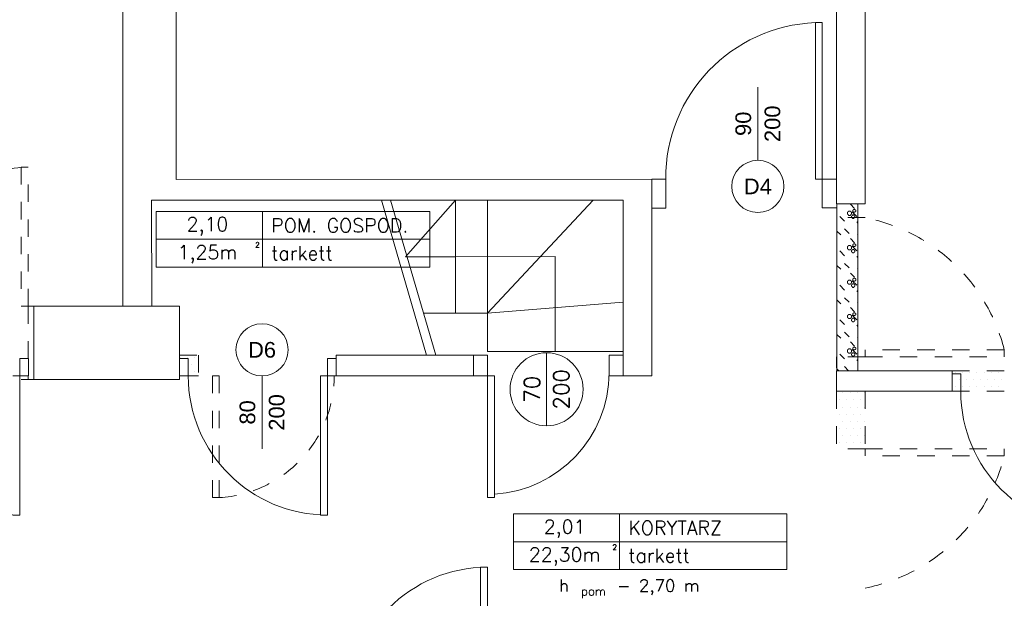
# Model space of a CAD drawing. Header units: millimetres. Extents: x -2274 to 12297, y -16157 to 26321.
# Tile 22 of 256: x -965 to -399, y -9703 to -9370. Entities that reach past the tile are written whole.
import ezdxf
from ezdxf.enums import TextEntityAlignment as Align

# ---------------------------------------------------------------- set-up
doc = ezdxf.new("R2010")
doc.units = ezdxf.units.MM
doc.linetypes.add('4002', pattern=[2, 1, -1])
doc.linetypes.add('DASHED', pattern=[19.05, 12.7, -6.35])
for name, color, linetype in [('- niebieska cienka - izolacja', 120, 'Continuous'), ('-LI-WIDOK', 2, 'Continuous'), ('-MEBLE', 1, 'Continuous'), ('-TABELKA', 2, 'Continuous'), ('_drzwi łuk', 1, 'Continuous'), ('_PROJEKTOWANE', 5, 'Continuous'), ('drzwi łuk', 1, 'Continuous'), ('PROJEKTOWANE', 5, 'Continuous')]:
    doc.layers.add(name, color=color, linetype=linetype)
for name, color, linetype, lineweight in [('-ŚCIANY DZIAŁOWE', 3, 'Continuous', 35), ('-ŚCIANY NOŚNE', 4, 'Continuous', 53), ('CIENKA - KRESKOWANIA', 254, 'Continuous', 0)]:
    doc.layers.add(name, color=color, linetype=linetype, lineweight=lineweight)
doc.layers.add('DO USU', color=7, linetype='Continuous', true_color=0x969696)
doc.styles.add('ARIAL', font='arial.ttf', dxfattribs={"height": 0.5})
doc.styles.add('ROMANS', font='romans', dxfattribs={"width": 0.9, "height": 9})
doc.styles.add('SIMPLEX', font='simplex')

msp = doc.modelspace()

# ---------------------------------------------------------------- linework, layer by layer
at = {"layer": '- niebieska cienka - izolacja', "color": 253, "linetype": 'Continuous', "lineweight": 13}
for p, q in [((-487.41, -9476.29), (-485.01, -9478.69)), ((-487.41, -9476.29), (-485.01, -9478.69)), ((-493.61, -9483.29), (-490.81, -9486.09)), ((-493.61, -9483.29), (-490.81, -9486.09)), ((-489.21, -9481.09), (-489.21, -9480.89)), ((-489.21, -9480.89), (-489.01, -9480.89)), ((-489.21, -9481.29), (-489.21, -9481.09)), ((-489.21, -9481.49), (-489.21, -9481.29)), ((-489.21, -9481.69), (-489.21, -9481.49)), ((-489.21, -9481.89), (-489.21, -9481.69)), ((-489.21, -9482.09), (-489.21, -9481.89)), ((-489.21, -9482.09), (-489.01, -9482.09)), ((-489.01, -9480.89), (-489.01, -9480.69)), ((-489.01, -9480.69), (-488.81, -9480.69)), ((-489.01, -9482.29), (-489.01, -9482.09)), ((-489.01, -9482.29), (-488.81, -9482.29)), ((-488.81, -9480.69), (-488.81, -9480.49)), ((-488.81, -9480.49), (-488.61, -9480.49)), ((-488.81, -9482.49), (-488.81, -9482.29)), ((-488.81, -9482.49), (-488.61, -9482.49)), ((-488.61, -9480.49), (-488.61, -9480.29)), ((-488.61, -9480.29), (-488.41, -9480.29)), ((-488.61, -9482.69), (-488.61, -9482.49)), ((-488.61, -9482.69), (-488.41, -9482.69)), ((-488.41, -9480.29), (-488.21, -9480.29)), ((-488.41, -9482.69), (-488.21, -9482.69)), ((-488.21, -9480.29), (-488.01, -9480.29)), ((-488.21, -9482.69), (-488.01, -9482.69)), ((-488.01, -9480.29), (-487.81, -9480.29)), ((-488.01, -9482.69), (-487.81, -9482.69)), ((-487.81, -9480.29), (-487.61, -9480.29)), ((-487.81, -9482.69), (-487.61, -9482.69)), ((-487.61, -9480.29), (-487.41, -9480.29)), ((-487.61, -9482.69), (-487.41, -9482.69)), ((-487.41, -9480.49), (-487.41, -9480.29)), ((-487.41, -9480.49), (-487.21, -9480.49)), ((-487.41, -9482.49), (-487.21, -9482.49)), ((-487.41, -9482.69), (-487.41, -9482.49)), ((-487.21, -9480.69), (-487.21, -9480.49)), ((-487.21, -9480.69), (-487.01, -9480.69)), ((-487.21, -9482.29), (-487.01, -9482.29)), ((-487.21, -9482.49), (-487.21, -9482.29)), ((-487.01, -9480.89), (-487.01, -9480.69)), ((-487.01, -9480.89), (-486.81, -9480.89)), ((-487.01, -9482.09), (-486.81, -9482.09)), ((-487.01, -9482.29), (-487.01, -9482.09)), ((-486.81, -9481.09), (-486.81, -9480.89)), ((-486.81, -9481.29), (-486.81, -9481.09)), ((-486.81, -9481.49), (-486.81, -9481.29)), ((-486.81, -9481.69), (-486.81, -9481.49)), ((-486.81, -9481.89), (-486.81, -9481.69)), ((-486.81, -9482.09), (-486.81, -9481.89)), ((-486.81, -9483.09), (-486.61, -9483.09)), ((-486.81, -9483.29), (-486.81, -9483.09)), ((-486.81, -9483.49), (-486.81, -9483.29)), ((-486.81, -9483.69), (-486.81, -9483.49)), ((-486.81, -9483.89), (-486.81, -9483.69)), ((-486.61, -9483.09), (-486.61, -9482.89)), ((-486.61, -9482.89), (-486.41, -9482.89)), ((-486.41, -9480.69), (-483.81, -9483.29)), ((-486.41, -9480.69), (-483.81, -9483.29)), ((-486.41, -9482.69), (-486.21, -9482.69)), ((-486.41, -9482.89), (-486.41, -9482.69)), ((-486.21, -9482.49), (-486.01, -9482.49)), ((-486.21, -9482.69), (-486.21, -9482.49)), ((-486.01, -9479.89), (-486.01, -9479.69)), ((-486.01, -9479.69), (-485.81, -9479.69)), ((-486.01, -9480.09), (-486.01, -9479.89)), ((-486.01, -9480.29), (-486.01, -9480.09)), ((-486.01, -9480.49), (-486.01, -9480.29)), ((-486.01, -9480.49), (-485.81, -9480.49)), ((-486.01, -9482.49), (-485.81, -9482.49)), ((-485.81, -9479.49), (-485.61, -9479.49)), ((-485.81, -9479.69), (-485.81, -9479.49)), ((-485.81, -9480.69), (-485.81, -9480.49)), ((-485.81, -9480.69), (-485.61, -9480.69)), ((-485.81, -9482.49), (-485.61, -9482.49)), ((-485.61, -9479.49), (-485.61, -9479.29)), ((-485.61, -9479.29), (-485.41, -9479.29)), ((-485.61, -9480.89), (-485.61, -9480.69)), ((-485.61, -9480.89), (-485.41, -9480.89)), ((-485.61, -9482.49), (-485.41, -9482.49)), ((-485.41, -9479.29), (-485.21, -9479.29)), ((-485.41, -9480.89), (-485.21, -9480.89)), ((-485.41, -9482.69), (-485.41, -9482.49)), ((-485.41, -9482.69), (-485.21, -9482.69)), ((-485.21, -9479.29), (-485.01, -9479.29)), ((-485.21, -9480.89), (-485.01, -9480.89)), ((-485.21, -9482.89), (-485.21, -9482.69)), ((-485.21, -9482.89), (-485.01, -9482.89)), ((-485.01, -9479.29), (-484.81, -9479.29)), ((-485.01, -9480.89), (-484.81, -9480.89)), ((-485.01, -9483.09), (-485.01, -9482.89)), ((-485.01, -9483.09), (-484.81, -9483.09)), ((-484.81, -9479.49), (-484.81, -9479.29)), ((-484.81, -9479.49), (-484.61, -9479.49)), ((-484.81, -9480.69), (-484.61, -9480.69)), ((-484.81, -9480.89), (-484.81, -9480.69)), ((-484.81, -9483.29), (-484.81, -9483.09)), ((-484.81, -9483.49), (-484.81, -9483.29)), ((-484.81, -9483.69), (-484.81, -9483.49)), ((-484.81, -9483.89), (-484.81, -9483.69)), ((-484.61, -9479.69), (-484.61, -9479.49)), ((-484.61, -9479.69), (-484.41, -9479.69)), ((-484.61, -9480.49), (-484.41, -9480.49)), ((-484.61, -9480.69), (-484.61, -9480.49)), ((-484.41, -9479.89), (-484.41, -9479.69)), ((-484.41, -9480.09), (-484.41, -9479.89)), ((-484.41, -9480.29), (-484.41, -9480.09)), ((-484.41, -9480.49), (-484.41, -9480.29)), ((-486.81, -9483.89), (-486.61, -9483.89)), ((-486.61, -9484.09), (-486.61, -9483.89)), ((-486.61, -9484.09), (-486.41, -9484.09)), ((-486.41, -9484.29), (-486.41, -9484.09)), ((-486.41, -9484.29), (-486.21, -9484.29)), ((-486.21, -9484.49), (-486.21, -9484.29)), ((-486.21, -9484.49), (-486.01, -9484.49)), ((-486.01, -9484.49), (-485.81, -9484.49)), ((-485.81, -9484.49), (-485.61, -9484.49)), ((-485.61, -9484.49), (-485.41, -9484.49)), ((-485.41, -9484.49), (-485.41, -9484.29)), ((-485.41, -9484.29), (-485.21, -9484.29)), ((-485.21, -9484.29), (-485.21, -9484.09)), ((-485.21, -9484.09), (-485.01, -9484.09)), ((-485.01, -9484.09), (-485.01, -9483.89)), ((-485.01, -9483.89), (-484.81, -9483.89)), ((-483.81, -9486.49), (-483.18, -9487.12)), ((-483.81, -9486.49), (-483.18, -9487.12)), ((-495.18, -9491.72), (-493.01, -9493.89)), ((-495.18, -9491.72), (-493.01, -9493.89)), ((-490.81, -9490.49), (-488.21, -9493.09)), ((-490.81, -9490.49), (-488.21, -9493.09)), ((-483.41, -9493.49), (-483.18, -9493.72)), ((-483.41, -9493.49), (-483.18, -9493.72)), ((-489.21, -9500.89), (-489.21, -9500.69)), ((-489.21, -9500.69), (-489.01, -9500.69)), ((-489.01, -9500.69), (-489.01, -9500.49)), ((-489.01, -9500.49), (-488.81, -9500.49)), ((-488.81, -9500.49), (-488.81, -9500.29)), ((-488.81, -9500.29), (-488.61, -9500.29)), ((-488.61, -9500.29), (-488.61, -9500.09)), ((-488.61, -9500.09), (-488.41, -9500.09)), ((-488.41, -9500.09), (-488.21, -9500.09)), ((-488.21, -9500.09), (-488.01, -9500.09)), ((-488.01, -9500.09), (-487.81, -9500.09)), ((-487.81, -9500.09), (-487.61, -9500.09)), ((-487.61, -9500.09), (-487.41, -9500.09)), ((-487.41, -9496.09), (-485.01, -9498.49)), ((-487.41, -9496.09), (-485.01, -9498.49)), ((-487.41, -9500.29), (-487.41, -9500.09)), ((-487.41, -9500.29), (-487.21, -9500.29)), ((-487.21, -9500.49), (-487.21, -9500.29)), ((-487.21, -9500.49), (-487.01, -9500.49)), ((-487.01, -9500.69), (-487.01, -9500.49)), ((-487.01, -9500.69), (-486.81, -9500.69)), ((-486.81, -9500.89), (-486.81, -9500.69)), ((-486.41, -9500.49), (-483.81, -9503.09)), ((-486.41, -9500.49), (-483.81, -9503.09)), ((-486.01, -9499.69), (-486.01, -9499.49)), ((-486.01, -9499.49), (-485.81, -9499.49)), ((-486.01, -9499.89), (-486.01, -9499.69)), ((-486.01, -9500.09), (-486.01, -9499.89)), ((-486.01, -9500.29), (-486.01, -9500.09)), ((-486.01, -9500.29), (-485.81, -9500.29)), ((-485.81, -9499.29), (-485.61, -9499.29)), ((-485.81, -9499.49), (-485.81, -9499.29)), ((-485.81, -9500.49), (-485.81, -9500.29)), ((-485.81, -9500.49), (-485.61, -9500.49)), ((-485.61, -9499.29), (-485.61, -9499.09)), ((-485.61, -9499.09), (-485.41, -9499.09)), ((-485.61, -9500.69), (-485.61, -9500.49)), ((-485.61, -9500.69), (-485.41, -9500.69)), ((-485.41, -9499.09), (-485.21, -9499.09)), ((-485.41, -9500.69), (-485.21, -9500.69)), ((-485.21, -9499.09), (-485.01, -9499.09)), ((-485.21, -9500.69), (-485.01, -9500.69)), ((-485.01, -9499.09), (-484.81, -9499.09)), ((-485.01, -9500.69), (-484.81, -9500.69)), ((-484.81, -9499.29), (-484.81, -9499.09)), ((-484.81, -9499.29), (-484.61, -9499.29)), ((-484.81, -9500.49), (-484.61, -9500.49)), ((-484.81, -9500.69), (-484.81, -9500.49)), ((-484.61, -9499.49), (-484.61, -9499.29)), ((-484.61, -9499.49), (-484.41, -9499.49)), ((-484.61, -9500.29), (-484.41, -9500.29)), ((-484.61, -9500.49), (-484.61, -9500.29)), ((-484.41, -9499.69), (-484.41, -9499.49)), ((-484.41, -9499.89), (-484.41, -9499.69)), ((-484.41, -9500.09), (-484.41, -9499.89)), ((-484.41, -9500.29), (-484.41, -9500.09)), ((-493.61, -9503.09), (-490.81, -9505.89)), ((-493.61, -9503.09), (-490.81, -9505.89)), ((-489.21, -9501.09), (-489.21, -9500.89)), ((-489.21, -9501.29), (-489.21, -9501.09)), ((-489.21, -9501.49), (-489.21, -9501.29)), ((-489.21, -9501.69), (-489.21, -9501.49)), ((-489.21, -9501.89), (-489.21, -9501.69)), ((-489.21, -9501.89), (-489.01, -9501.89)), ((-489.01, -9502.09), (-489.01, -9501.89)), ((-489.01, -9502.09), (-488.81, -9502.09)), ((-488.81, -9502.29), (-488.81, -9502.09)), ((-488.81, -9502.29), (-488.61, -9502.29)), ((-488.61, -9502.49), (-488.61, -9502.29)), ((-488.61, -9502.49), (-488.41, -9502.49)), ((-488.41, -9502.49), (-488.21, -9502.49)), ((-488.21, -9502.49), (-488.01, -9502.49)), ((-488.01, -9502.49), (-487.81, -9502.49)), ((-487.81, -9502.49), (-487.61, -9502.49)), ((-487.61, -9502.49), (-487.41, -9502.49)), ((-487.41, -9502.29), (-487.21, -9502.29)), ((-487.41, -9502.49), (-487.41, -9502.29)), ((-487.21, -9502.09), (-487.01, -9502.09)), ((-487.21, -9502.29), (-487.21, -9502.09)), ((-487.01, -9501.89), (-486.81, -9501.89)), ((-487.01, -9502.09), (-487.01, -9501.89)), ((-486.81, -9501.09), (-486.81, -9500.89)), ((-486.81, -9501.29), (-486.81, -9501.09)), ((-486.81, -9501.49), (-486.81, -9501.29)), ((-486.81, -9501.69), (-486.81, -9501.49)), ((-486.81, -9501.89), (-486.81, -9501.69)), ((-486.81, -9502.89), (-486.61, -9502.89)), ((-486.81, -9503.09), (-486.81, -9502.89)), ((-486.81, -9503.29), (-486.81, -9503.09)), ((-486.81, -9503.49), (-486.81, -9503.29)), ((-486.81, -9503.69), (-486.81, -9503.49)), ((-486.81, -9503.69), (-486.61, -9503.69)), ((-486.61, -9502.89), (-486.61, -9502.69)), ((-486.61, -9502.69), (-486.41, -9502.69)), ((-486.61, -9503.89), (-486.61, -9503.69)), ((-486.61, -9503.89), (-486.41, -9503.89)), ((-486.41, -9502.49), (-486.21, -9502.49)), ((-486.41, -9502.69), (-486.41, -9502.49)), ((-486.41, -9504.09), (-486.41, -9503.89)), ((-486.41, -9504.09), (-486.21, -9504.09)), ((-486.21, -9502.29), (-486.01, -9502.29)), ((-486.21, -9502.49), (-486.21, -9502.29)), ((-486.21, -9504.29), (-486.21, -9504.09)), ((-486.21, -9504.29), (-486.01, -9504.29)), ((-486.01, -9502.29), (-485.81, -9502.29)), ((-486.01, -9504.29), (-485.81, -9504.29)), ((-485.81, -9502.29), (-485.61, -9502.29)), ((-485.81, -9504.29), (-485.61, -9504.29)), ((-485.61, -9502.29), (-485.41, -9502.29)), ((-485.61, -9504.29), (-485.41, -9504.29)), ((-485.41, -9502.49), (-485.41, -9502.29)), ((-485.41, -9502.49), (-485.21, -9502.49)), ((-485.41, -9504.29), (-485.41, -9504.09)), ((-485.41, -9504.09), (-485.21, -9504.09)), ((-485.21, -9502.69), (-485.21, -9502.49)), ((-485.21, -9502.69), (-485.01, -9502.69)), ((-485.21, -9504.09), (-485.21, -9503.89)), ((-485.21, -9503.89), (-485.01, -9503.89)), ((-485.01, -9502.89), (-485.01, -9502.69)), ((-485.01, -9502.89), (-484.81, -9502.89)), ((-485.01, -9503.89), (-485.01, -9503.69)), ((-485.01, -9503.69), (-484.81, -9503.69)), ((-484.81, -9503.09), (-484.81, -9502.89)), ((-484.81, -9503.29), (-484.81, -9503.09)), ((-484.81, -9503.49), (-484.81, -9503.29)), ((-484.81, -9503.69), (-484.81, -9503.49)), ((-483.81, -9506.29), (-483.18, -9506.92)), ((-483.81, -9506.29), (-483.18, -9506.92)), ((-495.18, -9511.52), (-493.01, -9513.69)), ((-495.18, -9511.52), (-493.01, -9513.69)), ((-490.81, -9510.29), (-488.21, -9512.89)), ((-490.81, -9510.29), (-488.21, -9512.89)), ((-487.41, -9515.89), (-485.01, -9518.29)), ((-487.41, -9515.89), (-485.01, -9518.29)), ((-483.41, -9513.29), (-483.18, -9513.52)), ((-483.41, -9513.29), (-483.18, -9513.52)), ((-493.61, -9522.89), (-490.81, -9525.69)), ((-493.61, -9522.89), (-490.81, -9525.69)), ((-489.21, -9520.69), (-489.21, -9520.49)), ((-489.21, -9520.49), (-489.01, -9520.49)), ((-489.21, -9520.89), (-489.21, -9520.69)), ((-489.21, -9521.09), (-489.21, -9520.89)), ((-489.21, -9521.29), (-489.21, -9521.09)), ((-489.21, -9521.49), (-489.21, -9521.29)), ((-489.21, -9521.69), (-489.21, -9521.49)), ((-489.21, -9521.69), (-489.01, -9521.69)), ((-489.01, -9520.49), (-489.01, -9520.29)), ((-489.01, -9520.29), (-488.81, -9520.29)), ((-489.01, -9521.89), (-489.01, -9521.69)), ((-489.01, -9521.89), (-488.81, -9521.89)), ((-488.81, -9520.29), (-488.81, -9520.09)), ((-488.81, -9520.09), (-488.61, -9520.09)), ((-488.81, -9522.09), (-488.81, -9521.89)), ((-488.81, -9522.09), (-488.61, -9522.09)), ((-488.61, -9520.09), (-488.61, -9519.89)), ((-488.61, -9519.89), (-488.41, -9519.89)), ((-488.61, -9522.29), (-488.61, -9522.09)), ((-488.61, -9522.29), (-488.41, -9522.29)), ((-488.41, -9519.89), (-488.21, -9519.89)), ((-488.41, -9522.29), (-488.21, -9522.29)), ((-488.21, -9519.89), (-488.01, -9519.89)), ((-488.21, -9522.29), (-488.01, -9522.29)), ((-488.01, -9519.89), (-487.81, -9519.89)), ((-488.01, -9522.29), (-487.81, -9522.29)), ((-487.81, -9519.89), (-487.61, -9519.89)), ((-487.81, -9522.29), (-487.61, -9522.29)), ((-487.61, -9519.89), (-487.41, -9519.89)), ((-487.61, -9522.29), (-487.41, -9522.29)), ((-487.41, -9520.09), (-487.41, -9519.89)), ((-487.41, -9520.09), (-487.21, -9520.09)), ((-487.41, -9522.09), (-487.21, -9522.09)), ((-487.41, -9522.29), (-487.41, -9522.09)), ((-487.21, -9520.29), (-487.21, -9520.09)), ((-487.21, -9520.29), (-487.01, -9520.29)), ((-487.21, -9521.89), (-487.01, -9521.89)), ((-487.21, -9522.09), (-487.21, -9521.89)), ((-487.01, -9520.49), (-487.01, -9520.29)), ((-487.01, -9520.49), (-486.81, -9520.49)), ((-487.01, -9521.69), (-486.81, -9521.69)), ((-487.01, -9521.89), (-487.01, -9521.69)), ((-486.81, -9520.69), (-486.81, -9520.49)), ((-486.81, -9520.89), (-486.81, -9520.69)), ((-486.81, -9521.09), (-486.81, -9520.89)), ((-486.81, -9521.29), (-486.81, -9521.09)), ((-486.81, -9521.49), (-486.81, -9521.29)), ((-486.81, -9521.69), (-486.81, -9521.49)), ((-486.81, -9522.69), (-486.61, -9522.69)), ((-486.81, -9522.89), (-486.81, -9522.69)), ((-486.81, -9523.09), (-486.81, -9522.89)), ((-486.81, -9523.29), (-486.81, -9523.09)), ((-486.81, -9523.49), (-486.81, -9523.29)), ((-486.81, -9523.49), (-486.61, -9523.49)), ((-486.61, -9522.69), (-486.61, -9522.49)), ((-486.61, -9522.49), (-486.41, -9522.49)), ((-486.61, -9523.69), (-486.61, -9523.49)), ((-486.41, -9520.29), (-483.81, -9522.89)), ((-486.41, -9520.29), (-483.81, -9522.89)), ((-486.41, -9522.29), (-486.21, -9522.29)), ((-486.41, -9522.49), (-486.41, -9522.29)), ((-486.21, -9522.09), (-486.01, -9522.09)), ((-486.21, -9522.29), (-486.21, -9522.09)), ((-486.01, -9519.49), (-486.01, -9519.29)), ((-486.01, -9519.29), (-485.81, -9519.29)), ((-486.01, -9519.69), (-486.01, -9519.49)), ((-486.01, -9519.89), (-486.01, -9519.69)), ((-486.01, -9520.09), (-486.01, -9519.89)), ((-486.01, -9520.09), (-485.81, -9520.09)), ((-486.01, -9522.09), (-485.81, -9522.09)), ((-485.81, -9519.09), (-485.61, -9519.09)), ((-485.81, -9519.29), (-485.81, -9519.09)), ((-485.81, -9520.29), (-485.81, -9520.09)), ((-485.81, -9520.29), (-485.61, -9520.29)), ((-485.81, -9522.09), (-485.61, -9522.09)), ((-485.61, -9519.09), (-485.61, -9518.89)), ((-485.61, -9518.89), (-485.41, -9518.89)), ((-485.61, -9520.49), (-485.61, -9520.29)), ((-485.61, -9520.49), (-485.41, -9520.49)), ((-485.61, -9522.09), (-485.41, -9522.09)), ((-485.41, -9518.89), (-485.21, -9518.89)), ((-485.41, -9520.49), (-485.21, -9520.49)), ((-485.41, -9522.29), (-485.41, -9522.09)), ((-485.41, -9522.29), (-485.21, -9522.29)), ((-485.21, -9518.89), (-485.01, -9518.89)), ((-485.21, -9520.49), (-485.01, -9520.49)), ((-485.21, -9522.49), (-485.21, -9522.29)), ((-485.21, -9522.49), (-485.01, -9522.49)), ((-485.01, -9518.89), (-484.81, -9518.89)), ((-485.01, -9520.49), (-484.81, -9520.49)), ((-485.01, -9522.69), (-485.01, -9522.49)), ((-485.01, -9522.69), (-484.81, -9522.69)), ((-485.01, -9523.69), (-485.01, -9523.49)), ((-485.01, -9523.49), (-484.81, -9523.49)), ((-484.81, -9519.09), (-484.81, -9518.89)), ((-484.81, -9519.09), (-484.61, -9519.09)), ((-484.81, -9520.29), (-484.61, -9520.29)), ((-484.81, -9520.49), (-484.81, -9520.29)), ((-484.81, -9522.89), (-484.81, -9522.69)), ((-484.81, -9523.09), (-484.81, -9522.89)), ((-484.81, -9523.29), (-484.81, -9523.09)), ((-484.81, -9523.49), (-484.81, -9523.29)), ((-484.61, -9519.29), (-484.61, -9519.09)), ((-484.61, -9519.29), (-484.41, -9519.29)), ((-484.61, -9520.09), (-484.41, -9520.09)), ((-484.61, -9520.29), (-484.61, -9520.09)), ((-484.41, -9519.49), (-484.41, -9519.29)), ((-484.41, -9519.69), (-484.41, -9519.49)), ((-484.41, -9519.89), (-484.41, -9519.69)), ((-484.41, -9520.09), (-484.41, -9519.89)), ((-486.61, -9523.69), (-486.41, -9523.69)), ((-486.41, -9523.89), (-486.41, -9523.69)), ((-486.41, -9523.89), (-486.21, -9523.89)), ((-486.21, -9524.09), (-486.21, -9523.89)), ((-486.21, -9524.09), (-486.01, -9524.09)), ((-486.01, -9524.09), (-485.81, -9524.09)), ((-485.81, -9524.09), (-485.61, -9524.09)), ((-485.61, -9524.09), (-485.41, -9524.09)), ((-485.41, -9524.09), (-485.41, -9523.89)), ((-485.41, -9523.89), (-485.21, -9523.89)), ((-485.21, -9523.89), (-485.21, -9523.69)), ((-485.21, -9523.69), (-485.01, -9523.69)), ((-483.81, -9526.09), (-483.18, -9526.72)), ((-483.81, -9526.09), (-483.18, -9526.72)), ((-495.18, -9531.32), (-493.01, -9533.49)), ((-495.18, -9531.32), (-493.01, -9533.49)), ((-490.81, -9530.09), (-488.21, -9532.69)), ((-490.81, -9530.09), (-488.21, -9532.69)), ((-483.41, -9533.09), (-483.18, -9533.32)), ((-483.41, -9533.09), (-483.18, -9533.32)), ((-489.21, -9540.49), (-489.21, -9540.29)), ((-489.21, -9540.29), (-489.01, -9540.29)), ((-489.01, -9540.29), (-489.01, -9540.09)), ((-489.01, -9540.09), (-488.81, -9540.09)), ((-488.81, -9540.09), (-488.81, -9539.89)), ((-488.81, -9539.89), (-488.61, -9539.89)), ((-488.61, -9539.89), (-488.61, -9539.69)), ((-488.61, -9539.69), (-488.41, -9539.69)), ((-488.41, -9539.69), (-488.21, -9539.69)), ((-488.21, -9539.69), (-488.01, -9539.69)), ((-488.01, -9539.69), (-487.81, -9539.69)), ((-487.81, -9539.69), (-487.61, -9539.69)), ((-487.61, -9539.69), (-487.41, -9539.69)), ((-487.41, -9535.69), (-485.01, -9538.09)), ((-487.41, -9535.69), (-485.01, -9538.09)), ((-487.41, -9539.89), (-487.41, -9539.69)), ((-487.41, -9539.89), (-487.21, -9539.89)), ((-487.21, -9540.09), (-487.21, -9539.89)), ((-487.21, -9540.09), (-487.01, -9540.09)), ((-487.01, -9540.29), (-487.01, -9540.09)), ((-487.01, -9540.29), (-486.81, -9540.29)), ((-486.81, -9540.49), (-486.81, -9540.29)), ((-486.41, -9540.09), (-483.81, -9542.69)), ((-486.41, -9540.09), (-483.81, -9542.69)), ((-486.01, -9539.29), (-486.01, -9539.09)), ((-486.01, -9539.09), (-485.81, -9539.09)), ((-486.01, -9539.49), (-486.01, -9539.29)), ((-486.01, -9539.69), (-486.01, -9539.49)), ((-486.01, -9539.89), (-486.01, -9539.69)), ((-486.01, -9539.89), (-485.81, -9539.89)), ((-485.81, -9538.89), (-485.61, -9538.89)), ((-485.81, -9539.09), (-485.81, -9538.89)), ((-485.81, -9540.09), (-485.81, -9539.89)), ((-485.81, -9540.09), (-485.61, -9540.09)), ((-485.61, -9538.89), (-485.61, -9538.69)), ((-485.61, -9538.69), (-485.41, -9538.69)), ((-485.61, -9540.29), (-485.61, -9540.09)), ((-485.61, -9540.29), (-485.41, -9540.29)), ((-485.41, -9538.69), (-485.21, -9538.69)), ((-485.41, -9540.29), (-485.21, -9540.29)), ((-485.21, -9538.69), (-485.01, -9538.69)), ((-485.21, -9540.29), (-485.01, -9540.29)), ((-485.01, -9538.69), (-484.81, -9538.69)), ((-485.01, -9540.29), (-484.81, -9540.29)), ((-484.81, -9538.89), (-484.81, -9538.69)), ((-484.81, -9538.89), (-484.61, -9538.89)), ((-484.81, -9540.09), (-484.61, -9540.09)), ((-484.81, -9540.29), (-484.81, -9540.09)), ((-484.61, -9539.09), (-484.61, -9538.89)), ((-484.61, -9539.09), (-484.41, -9539.09)), ((-484.61, -9539.89), (-484.41, -9539.89)), ((-484.61, -9540.09), (-484.61, -9539.89)), ((-484.41, -9539.29), (-484.41, -9539.09)), ((-484.41, -9539.49), (-484.41, -9539.29)), ((-484.41, -9539.69), (-484.41, -9539.49)), ((-484.41, -9539.89), (-484.41, -9539.69)), ((-493.61, -9542.69), (-490.81, -9545.49)), ((-493.61, -9542.69), (-490.81, -9545.49)), ((-489.21, -9540.69), (-489.21, -9540.49)), ((-489.21, -9540.89), (-489.21, -9540.69)), ((-489.21, -9541.09), (-489.21, -9540.89)), ((-489.21, -9541.29), (-489.21, -9541.09)), ((-489.21, -9541.49), (-489.21, -9541.29)), ((-489.21, -9541.49), (-489.01, -9541.49)), ((-489.01, -9541.69), (-489.01, -9541.49)), ((-489.01, -9541.69), (-488.81, -9541.69)), ((-488.81, -9541.89), (-488.81, -9541.69)), ((-488.81, -9541.89), (-488.61, -9541.89)), ((-488.61, -9542.09), (-488.61, -9541.89)), ((-488.61, -9542.09), (-488.41, -9542.09)), ((-488.41, -9542.09), (-488.21, -9542.09)), ((-488.21, -9542.09), (-488.01, -9542.09)), ((-488.01, -9542.09), (-487.81, -9542.09)), ((-487.81, -9542.09), (-487.61, -9542.09)), ((-487.61, -9542.09), (-487.41, -9542.09)), ((-487.41, -9541.89), (-487.21, -9541.89)), ((-487.41, -9542.09), (-487.41, -9541.89)), ((-487.21, -9541.69), (-487.01, -9541.69)), ((-487.21, -9541.89), (-487.21, -9541.69)), ((-487.01, -9541.49), (-486.81, -9541.49)), ((-487.01, -9541.69), (-487.01, -9541.49)), ((-486.81, -9540.69), (-486.81, -9540.49)), ((-486.81, -9540.89), (-486.81, -9540.69)), ((-486.81, -9541.09), (-486.81, -9540.89)), ((-486.81, -9541.29), (-486.81, -9541.09)), ((-486.81, -9541.49), (-486.81, -9541.29)), ((-486.81, -9542.49), (-486.61, -9542.49)), ((-486.81, -9542.69), (-486.81, -9542.49)), ((-486.81, -9542.89), (-486.81, -9542.69)), ((-486.81, -9543.09), (-486.81, -9542.89)), ((-486.81, -9543.29), (-486.81, -9543.09)), ((-486.81, -9543.29), (-486.61, -9543.29)), ((-486.61, -9542.49), (-486.61, -9542.29)), ((-486.61, -9542.29), (-486.41, -9542.29)), ((-486.61, -9543.49), (-486.61, -9543.29)), ((-486.61, -9543.49), (-486.41, -9543.49)), ((-486.41, -9542.09), (-486.21, -9542.09)), ((-486.41, -9542.29), (-486.41, -9542.09)), ((-486.41, -9543.69), (-486.41, -9543.49)), ((-486.41, -9543.69), (-486.21, -9543.69)), ((-486.21, -9541.89), (-486.01, -9541.89)), ((-486.21, -9542.09), (-486.21, -9541.89)), ((-486.21, -9543.89), (-486.21, -9543.69)), ((-486.21, -9543.89), (-486.01, -9543.89)), ((-486.01, -9541.89), (-485.81, -9541.89)), ((-486.01, -9543.89), (-485.81, -9543.89)), ((-485.81, -9541.89), (-485.61, -9541.89)), ((-485.81, -9543.89), (-485.61, -9543.89)), ((-485.61, -9541.89), (-485.41, -9541.89)), ((-485.61, -9543.89), (-485.41, -9543.89)), ((-485.41, -9542.09), (-485.41, -9541.89)), ((-485.41, -9542.09), (-485.21, -9542.09)), ((-485.41, -9543.89), (-485.41, -9543.69)), ((-485.41, -9543.69), (-485.21, -9543.69)), ((-485.21, -9542.29), (-485.21, -9542.09)), ((-485.21, -9542.29), (-485.01, -9542.29)), ((-485.21, -9543.69), (-485.21, -9543.49)), ((-485.21, -9543.49), (-485.01, -9543.49)), ((-485.01, -9542.49), (-485.01, -9542.29)), ((-485.01, -9542.49), (-484.81, -9542.49)), ((-485.01, -9543.49), (-485.01, -9543.29)), ((-485.01, -9543.29), (-484.81, -9543.29)), ((-484.81, -9542.69), (-484.81, -9542.49)), ((-484.81, -9542.89), (-484.81, -9542.69)), ((-484.81, -9543.09), (-484.81, -9542.89)), ((-484.81, -9543.29), (-484.81, -9543.09)), ((-483.81, -9545.89), (-483.18, -9546.52)), ((-483.81, -9545.89), (-483.18, -9546.52)), ((-495.18, -9551.12), (-493.01, -9553.29)), ((-495.18, -9551.12), (-493.01, -9553.29)), ((-490.81, -9549.89), (-488.21, -9552.49)), ((-490.81, -9549.89), (-488.21, -9552.49)), ((-487.41, -9555.49), (-485.01, -9557.89)), ((-487.41, -9555.49), (-485.01, -9557.89)), ((-483.41, -9552.89), (-483.18, -9553.12)), ((-483.41, -9552.89), (-483.18, -9553.12)), ((-493.61, -9562.49), (-490.81, -9565.29)), ((-493.61, -9562.49), (-490.81, -9565.29)), ((-489.21, -9560.29), (-489.21, -9560.09)), ((-489.21, -9560.09), (-489.01, -9560.09)), ((-489.21, -9560.49), (-489.21, -9560.29)), ((-489.21, -9560.69), (-489.21, -9560.49)), ((-489.21, -9560.89), (-489.21, -9560.69)), ((-489.21, -9561.09), (-489.21, -9560.89)), ((-489.21, -9561.29), (-489.21, -9561.09)), ((-489.21, -9561.29), (-489.01, -9561.29)), ((-489.01, -9560.09), (-489.01, -9559.89)), ((-489.01, -9559.89), (-488.81, -9559.89)), ((-489.01, -9561.49), (-489.01, -9561.29)), ((-489.01, -9561.49), (-488.81, -9561.49)), ((-488.81, -9559.89), (-488.81, -9559.69)), ((-488.81, -9559.69), (-488.61, -9559.69)), ((-488.81, -9561.69), (-488.81, -9561.49)), ((-488.81, -9561.69), (-488.61, -9561.69)), ((-488.61, -9559.69), (-488.61, -9559.49)), ((-488.61, -9559.49), (-488.41, -9559.49)), ((-488.61, -9561.89), (-488.61, -9561.69)), ((-488.61, -9561.89), (-488.41, -9561.89)), ((-488.41, -9559.49), (-488.21, -9559.49)), ((-488.41, -9561.89), (-488.21, -9561.89)), ((-488.21, -9559.49), (-488.01, -9559.49)), ((-488.21, -9561.89), (-488.01, -9561.89)), ((-488.01, -9559.49), (-487.81, -9559.49)), ((-488.01, -9561.89), (-487.81, -9561.89)), ((-487.81, -9559.49), (-487.61, -9559.49)), ((-487.81, -9561.89), (-487.61, -9561.89)), ((-487.61, -9559.49), (-487.41, -9559.49)), ((-487.61, -9561.89), (-487.41, -9561.89)), ((-487.41, -9559.69), (-487.41, -9559.49)), ((-487.41, -9559.69), (-487.21, -9559.69)), ((-487.41, -9561.69), (-487.21, -9561.69)), ((-487.41, -9561.89), (-487.41, -9561.69)), ((-487.21, -9559.89), (-487.21, -9559.69)), ((-487.21, -9559.89), (-487.01, -9559.89)), ((-487.21, -9561.49), (-487.01, -9561.49)), ((-487.21, -9561.69), (-487.21, -9561.49)), ((-487.01, -9560.09), (-487.01, -9559.89)), ((-487.01, -9560.09), (-486.81, -9560.09)), ((-487.01, -9561.29), (-486.81, -9561.29)), ((-487.01, -9561.49), (-487.01, -9561.29)), ((-486.81, -9560.29), (-486.81, -9560.09)), ((-486.81, -9560.49), (-486.81, -9560.29)), ((-486.81, -9560.69), (-486.81, -9560.49)), ((-486.81, -9560.89), (-486.81, -9560.69)), ((-486.81, -9561.09), (-486.81, -9560.89)), ((-486.81, -9561.29), (-486.81, -9561.09)), ((-486.81, -9562.29), (-486.61, -9562.29)), ((-486.81, -9562.49), (-486.81, -9562.29)), ((-486.81, -9562.69), (-486.81, -9562.49)), ((-486.81, -9562.89), (-486.81, -9562.69)), ((-486.81, -9563.09), (-486.81, -9562.89)), ((-486.81, -9563.09), (-486.61, -9563.09)), ((-486.61, -9562.29), (-486.61, -9562.09)), ((-486.61, -9562.09), (-486.41, -9562.09)), ((-486.61, -9563.29), (-486.61, -9563.09)), ((-486.41, -9559.89), (-483.81, -9562.49)), ((-486.41, -9559.89), (-483.81, -9562.49)), ((-486.41, -9561.89), (-486.21, -9561.89)), ((-486.41, -9562.09), (-486.41, -9561.89)), ((-486.21, -9561.69), (-486.01, -9561.69)), ((-486.21, -9561.89), (-486.21, -9561.69)), ((-486.01, -9559.09), (-486.01, -9558.89)), ((-486.01, -9558.89), (-485.81, -9558.89)), ((-486.01, -9559.29), (-486.01, -9559.09)), ((-486.01, -9559.49), (-486.01, -9559.29)), ((-486.01, -9559.69), (-486.01, -9559.49)), ((-486.01, -9559.69), (-485.81, -9559.69)), ((-486.01, -9561.69), (-485.81, -9561.69)), ((-485.81, -9558.69), (-485.61, -9558.69)), ((-485.81, -9558.89), (-485.81, -9558.69)), ((-485.81, -9559.89), (-485.81, -9559.69)), ((-485.81, -9559.89), (-485.61, -9559.89)), ((-485.81, -9561.69), (-485.61, -9561.69)), ((-485.61, -9558.69), (-485.61, -9558.49)), ((-485.61, -9558.49), (-485.41, -9558.49)), ((-485.61, -9560.09), (-485.61, -9559.89)), ((-485.61, -9560.09), (-485.41, -9560.09)), ((-485.61, -9561.69), (-485.41, -9561.69)), ((-485.41, -9558.49), (-485.21, -9558.49)), ((-485.41, -9560.09), (-485.21, -9560.09)), ((-485.41, -9561.89), (-485.41, -9561.69)), ((-485.41, -9561.89), (-485.21, -9561.89)), ((-485.21, -9558.49), (-485.01, -9558.49)), ((-485.21, -9560.09), (-485.01, -9560.09)), ((-485.21, -9562.09), (-485.21, -9561.89)), ((-485.21, -9562.09), (-485.01, -9562.09)), ((-485.01, -9558.49), (-484.81, -9558.49)), ((-485.01, -9560.09), (-484.81, -9560.09)), ((-485.01, -9562.29), (-485.01, -9562.09)), ((-485.01, -9562.29), (-484.81, -9562.29)), ((-485.01, -9563.29), (-485.01, -9563.09)), ((-485.01, -9563.09), (-484.81, -9563.09)), ((-484.81, -9558.69), (-484.81, -9558.49)), ((-484.81, -9558.69), (-484.61, -9558.69)), ((-484.81, -9559.89), (-484.61, -9559.89)), ((-484.81, -9560.09), (-484.81, -9559.89)), ((-484.81, -9562.49), (-484.81, -9562.29)), ((-484.81, -9562.69), (-484.81, -9562.49)), ((-484.81, -9562.89), (-484.81, -9562.69)), ((-484.81, -9563.09), (-484.81, -9562.89)), ((-484.61, -9558.89), (-484.61, -9558.69)), ((-484.61, -9558.89), (-484.41, -9558.89)), ((-484.61, -9559.69), (-484.41, -9559.69)), ((-484.61, -9559.89), (-484.61, -9559.69)), ((-484.41, -9559.09), (-484.41, -9558.89)), ((-484.41, -9559.29), (-484.41, -9559.09)), ((-484.41, -9559.49), (-484.41, -9559.29)), ((-484.41, -9559.69), (-484.41, -9559.49)), ((-486.61, -9563.29), (-486.41, -9563.29)), ((-486.41, -9563.49), (-486.41, -9563.29)), ((-486.41, -9563.49), (-486.21, -9563.49)), ((-486.21, -9563.69), (-486.21, -9563.49)), ((-486.21, -9563.69), (-486.01, -9563.69)), ((-486.01, -9563.69), (-485.81, -9563.69)), ((-485.81, -9563.69), (-485.61, -9563.69)), ((-485.61, -9563.69), (-485.41, -9563.69)), ((-485.41, -9563.69), (-485.41, -9563.49)), ((-485.41, -9563.49), (-485.21, -9563.49)), ((-485.21, -9563.49), (-485.21, -9563.29)), ((-485.21, -9563.29), (-485.01, -9563.29)), ((-483.81, -9565.69), (-483.18, -9566.32)), ((-483.81, -9565.69), (-483.18, -9566.32)), ((-495.18, -9570.92), (-494.1, -9572)), ((-495.18, -9570.92), (-494.1, -9572)), ((-490.81, -9569.69), (-488.5, -9572)), ((-490.81, -9569.69), (-488.5, -9572))]:
    msp.add_line(p, q, dxfattribs=at)
at = {"layer": '-LI-WIDOK', "color": 253, "lineweight": 13}
for p, q in [((-701, -9563), (-780.15, -9563)), ((-769.13, -9563), (-701, -9563)), ((-696.07, -9563.02), (-707.07, -9563.02)), ((-696.07, -9563.02), (-696.07, -9575.02)), ((-662.04, -9561.7), (-662.04, -9603.7)), ((-626.07, -9563.02), (-618.07, -9563.02)), ((-626.07, -9563.02), (-626.07, -9575.02)), ((-618.07, -9563.02), (-626.07, -9563.02)), ((-618.07, -9563.02), (-618.07, -9575.02)), ((-707.07, -9575.02), (-696.07, -9575.02)), ((-696.07, -9575.02), (-696.07, -9645.02)), ((-692.07, -9575.02), (-696.07, -9575.02)), ((-692.07, -9645.02), (-692.07, -9575.02)), ((-618.07, -9575.02), (-626.07, -9575.02)), ((-618.07, -9575.02), (-601.57, -9575.02)), ((-696.07, -9645.02), (-692.07, -9645.02))]:
    msp.add_line(p, q, dxfattribs=at)
msp.add_circle((-662.04, -9582.7), 21, dxfattribs=at)
at = {"layer": '-MEBLE', "color": 253, "lineweight": 13}
for p, q in [((-743.17, -9506.47), (-714.43, -9473.92)), ((-714.43, -9506.47), (-743.17, -9506.47)), ((-657.07, -9506.44), (-714.43, -9506.47)), ((-657.07, -9534.38), (-657.07, -9506.44)), ((-657.07, -9561.02), (-657.07, -9534.38))]:
    msp.add_line(p, q, dxfattribs=at)
at = {"layer": '-TABELKA', "color": 253, "lineweight": 13}
for p, q in [((-714.43, -9539.01), (-714.43, -9473.92)), ((-696.07, -9539.01), (-696.1, -9473.92)), ((-696.07, -9539.02), (-635.35, -9473.88)), ((-696.07, -9539.02), (-618.07, -9532.61)), ((-696.07, -9539.02), (-732.8, -9539.01)), ((-696.07, -9561.02), (-696.07, -9539.02)), ((-696.07, -9561.02), (-618.07, -9561.02))]:
    msp.add_line(p, q, dxfattribs=at)
at = {"layer": '-ŚCIANY DZIAŁOWE', "color": 253, "lineweight": 13}
for p, q in [((-905.5, -9126.55), (-905.5, -9535)), ((-875, -9126.55), (-874.99, -9462)), ((-495.5, -9245), (-495.5, -9476.09)), ((-479, -9259), (-479.01, -9476)), ((-905.5, -9340.52), (-905.5, -9382.69)), ((-874.99, -9462), (-601.59, -9461.94)), ((-601.59, -9575.02), (-601.59, -9461.88)), ((-889.02, -9473.96), (-618.07, -9473.88)), ((-889.02, -9473.96), (-889, -9534.66)), ((-731, -9563), (-757.01, -9473.94)), ((-725.79, -9563), (-751.8, -9473.94)), ((-618.07, -9575.02), (-618.07, -9473.88)), ((-479, -9476), (-495.18, -9476.02)), ((-783, -9563), (-783, -9575)), ((-776.13, -9563), (-783, -9563)), ((-704.07, -9563.02), (-704.07, -9575.02)), ((-495.5, -9584), (-495.5, -9572.09)), ((-429, -9572), (-495.18, -9572)), ((-429, -9583.88), (-429, -9572)), ((-701, -9575), (-783, -9575)), ((-429, -9583.88), (-495.5, -9583.88))]:
    msp.add_line(p, q, dxfattribs=at)
at = {"layer": '-ŚCIANY NOŚNE', "color": 253, "lineweight": 13}
for p, q in [((-956.75, -9535), (-873, -9535)), ((-956.75, -9577), (-956.75, -9535)), ((-873, -9577), (-873, -9535)), ((-873, -9548), (-873, -9573)), ((-873, -9577), (-956.75, -9577))]:
    msp.add_line(p, q, dxfattribs=at)
at = {"layer": '_drzwi łuk', "color": 253, "lineweight": 13}
msp.add_arc((-696.29, -9572.93), 70.22, 273.4424, 359.9269, dxfattribs=at)
at = {"layer": '_PROJEKTOWANE', "color": 253, "lineweight": 13}
for p, q in [((-507.59, -9371.88), (-503.59, -9371.88)), ((-601.59, -9461.88), (-593.59, -9461.88))]:
    msp.add_line(p, q, dxfattribs=at)
at = {"layer": 'CIENKA - KRESKOWANIA', "color": 253, "linetype": 'DASHED', "lineweight": 13, "ltscale": 0.5}
for p, q in [((-960, -9455), (-964, -9455)), ((-964, -9535), (-960, -9535)), ((-956.75, -9535), (-960.25, -9535)), ((-495.51, -9564), (-495.5, -9572.09)), ((-964, -9577), (-960, -9577)), ((-960, -9577), (-956.75, -9577))]:
    msp.add_line(p, q, dxfattribs=at)
at = {"layer": 'DO USU', "color": 253, "linetype": '4002', "lineweight": 13, "ltscale": 10}
for p, q in [((-964, -9455), (-964, -9535)), ((-960, -9535), (-960, -9455)), ((-479, -9484), (-495.61, -9484)), ((-960, -9535), (-960, -9577)), ((-873, -9563), (-862.13, -9563)), ((-862.13, -9563), (-862.13, -9575)), ((-399, -9560), (-479, -9560)), ((-479, -9560), (-479, -9564)), ((-399, -9564), (-399, -9560)), ((-479, -9564), (-495.61, -9564)), ((-479, -9564), (-486, -9564)), ((-479, -9564), (-399, -9564)), ((-429, -9572), (-339, -9572)), ((-862.13, -9575), (-873, -9575)), ((-854.13, -9575), (-854.13, -9645)), ((-850.13, -9575), (-854.13, -9575)), ((-850.13, -9645), (-850.13, -9575)), ((-495.5, -9584), (-495.5, -9617.01)), ((-479, -9584), (-479, -9617)), ((-429, -9583.88), (-339, -9583.88)), ((-479, -9617), (-495.61, -9617.01)), ((-479, -9617), (-495.51, -9617.01)), ((-479, -9617), (-486, -9617.01)), ((-479, -9621), (-479, -9617)), ((-479, -9617), (-399, -9617)), ((-479, -9621), (-479, -9617)), ((-399, -9617), (-399, -9621)), ((-399, -9621), (-479, -9621)), ((-854.13, -9645), (-850.13, -9645))]:
    msp.add_line(p, q, dxfattribs=at)
at = {"layer": 'DO USU', "color": 253, "linetype": 'Continuous', "lineweight": 13, "ltscale": 10}
for p, q in [((-872.36, -9564.56), (-872.36, -9564.56)), ((-868.31, -9564.56), (-868.31, -9564.56)), ((-866.29, -9568.61), (-866.29, -9568.61)), ((-864.26, -9564.56), (-864.26, -9564.56)), ((-862.24, -9568.61), (-862.24, -9568.61)), ((-864.26, -9572.66), (-864.26, -9572.66)), ((-426.85, -9573.16), (-426.85, -9573.16)), ((-422.8, -9573.16), (-422.8, -9573.16)), ((-418.76, -9573.16), (-418.76, -9573.16)), ((-414.71, -9573.16), (-414.71, -9573.16)), ((-410.66, -9573.16), (-410.66, -9573.16)), ((-406.61, -9573.16), (-406.61, -9573.16)), ((-402.56, -9573.16), (-402.56, -9573.16)), ((-428.88, -9577.21), (-428.88, -9577.21)), ((-424.83, -9577.21), (-424.83, -9577.21)), ((-420.78, -9577.21), (-420.78, -9577.21)), ((-416.73, -9577.21), (-416.73, -9577.21)), ((-412.68, -9577.21), (-412.68, -9577.21)), ((-408.63, -9577.21), (-408.63, -9577.21)), ((-404.59, -9577.21), (-404.59, -9577.21)), ((-400.54, -9577.21), (-400.54, -9577.21)), ((-491.73, -9584.81), (-491.73, -9584.81)), ((-487.68, -9584.81), (-487.68, -9584.81)), ((-483.63, -9584.81), (-483.63, -9584.81)), ((-479.58, -9584.81), (-479.58, -9584.81)), ((-426.85, -9581.26), (-426.85, -9581.26)), ((-422.8, -9581.26), (-422.8, -9581.26)), ((-418.76, -9581.26), (-418.76, -9581.26)), ((-414.71, -9581.26), (-414.71, -9581.26)), ((-410.66, -9581.26), (-410.66, -9581.26)), ((-406.61, -9581.26), (-406.61, -9581.26)), ((-402.56, -9581.26), (-402.56, -9581.26)), ((-493.75, -9588.85), (-493.75, -9588.85)), ((-489.7, -9588.85), (-489.7, -9588.85)), ((-485.66, -9588.85), (-485.66, -9588.85)), ((-481.61, -9588.85), (-481.61, -9588.85)), ((-493.75, -9596.95), (-493.75, -9596.95)), ((-491.73, -9592.9), (-491.73, -9592.9)), ((-489.7, -9596.95), (-489.7, -9596.95)), ((-487.68, -9592.9), (-487.68, -9592.9)), ((-485.66, -9596.95), (-485.66, -9596.95)), ((-483.63, -9592.9), (-483.63, -9592.9)), ((-481.61, -9596.95), (-481.61, -9596.95)), ((-479.58, -9592.9), (-479.58, -9592.9)), ((-491.73, -9601), (-491.73, -9601)), ((-487.68, -9601), (-487.68, -9601)), ((-483.63, -9601), (-483.63, -9601)), ((-479.58, -9601), (-479.58, -9601)), ((-493.75, -9605.05), (-493.75, -9605.05)), ((-489.7, -9605.05), (-489.7, -9605.05)), ((-485.66, -9605.05), (-485.66, -9605.05)), ((-481.61, -9605.05), (-481.61, -9605.05)), ((-493.75, -9613.14), (-493.75, -9613.14)), ((-491.73, -9609.09), (-491.73, -9609.09)), ((-489.7, -9613.14), (-489.7, -9613.14)), ((-487.68, -9609.09), (-487.68, -9609.09)), ((-485.66, -9613.14), (-485.66, -9613.14)), ((-483.63, -9609.09), (-483.63, -9609.09)), ((-481.61, -9613.14), (-481.61, -9613.14)), ((-479.58, -9609.09), (-479.58, -9609.09))]:
    msp.add_line(p, q, dxfattribs=at)
at = {"layer": 'DO USU', "color": 253, "linetype": '4002', "lineweight": 13, "ltscale": 10}
for centre, radius, start, end in [((-950.63, -9555.41), 101.3, 97.5817, 168.3754), ((-499.07, -9585.23), 103.2, 14.1514, 78.786), ((-854.35, -9574.91), 70.22, 273.4424, 359.9269), ((-499.07, -9595.77), 103.2, 281.214, 345.8486)]:
    msp.add_arc(centre, radius, start, end, dxfattribs=at)
at = {"layer": 'drzwi łuk', "color": 253, "lineweight": 13, "ltscale": 0.5}
for p, q in [((-886.41, -9480.46), (-729.22, -9480.46)), ((-886.41, -9480.46), (-886.41, -9512.46)), ((-825.34, -9480.46), (-825.34, -9512.46)), ((-729.22, -9480.46), (-729.22, -9512.46)), ((-886.41, -9496.46), (-729.22, -9496.46)), ((-886.41, -9512.46), (-729.22, -9512.46)), ((-681.15, -9654.35), (-523.96, -9654.35)), ((-681.15, -9654.35), (-681.15, -9686.35)), ((-620.08, -9654.35), (-620.08, -9686.35)), ((-523.96, -9654.35), (-523.96, -9686.35)), ((-681.15, -9670.35), (-523.96, -9670.35)), ((-681.15, -9686.35), (-523.96, -9686.35))]:
    msp.add_line(p, q, dxfattribs=at)
at = {"layer": 'PROJEKTOWANE', "color": 253, "lineweight": 13}
for p, q in [((-507.59, -9371.88), (-507.59, -9461.88)), ((-503.59, -9461.88), (-503.59, -9371.88)), ((-540.64, -9409.04), (-540.64, -9451.04)), ((-593.59, -9461.88), (-593.59, -9478.49)), ((-507.59, -9461.88), (-503.59, -9461.88)), ((-495.5, -9461.88), (-503.59, -9461.88)), ((-503.59, -9461.88), (-503.59, -9468.88)), ((-503.59, -9461.88), (-503.59, -9478.39)), ((-495.18, -9476.02), (-495.18, -9572)), ((-483.18, -9476.02), (-495.18, -9476.02)), ((-483.18, -9572), (-483.18, -9476.02)), ((-601.58, -9478.5), (-593.59, -9478.49)), ((-503.59, -9478.39), (-495.5, -9478.38)), ((-959.85, -9565), (-964.85, -9565)), ((-964.85, -9565), (-964.85, -9575)), ((-959.85, -9575), (-959.85, -9565)), ((-868, -9565), (-873, -9565)), ((-873, -9565), (-873, -9575)), ((-868, -9575), (-868, -9565)), ((-783, -9565), (-788, -9565)), ((-788, -9565), (-788, -9575)), ((-783, -9575), (-783, -9565)), ((-495.18, -9572), (-483.18, -9572)), ((-424, -9573.88), (-429, -9573.88)), ((-429, -9573.88), (-429, -9583.88)), ((-424, -9583.88), (-424, -9573.88)), ((-968.85, -9575), (-964.85, -9575)), ((-964.85, -9575), (-964.85, -9655)), ((-964.85, -9575), (-959.85, -9575)), ((-873, -9575), (-868, -9575)), ((-825.58, -9575), (-825.58, -9617)), ((-792, -9655), (-792, -9575)), ((-792, -9575), (-788, -9575)), ((-788, -9575), (-788, -9655)), ((-788, -9575), (-783, -9575)), ((-429, -9583.88), (-424, -9583.88)), ((-964.85, -9655), (-968.85, -9655)), ((-788, -9655), (-792, -9655)), ((-696, -9685), (-700, -9685)), ((-700, -9685), (-700, -9765)), ((-696, -9765), (-696, -9685))]:
    msp.add_line(p, q, dxfattribs=at)
for centre in [(-540.64, -9466.04), (-825.58, -9560)]:
    msp.add_circle(centre, 15, dxfattribs=at)
for centre, radius, start, end in [((-504.04, -9461.37), 89.56, 92.2755, 180.3284), ((-964.85, -9575), 80, 180, 270), ((-788, -9575), 80, 180, 270), ((-344, -9583.88), 80, 180, 270), ((-696, -9765), 80, 90, 180)]:
    msp.add_arc(centre, radius, start, end, dxfattribs=at)

# ---------------------------------------------------------------- texts
at = {"layer": '-LI-WIDOK', "color": 253, "lineweight": 13, "style": 'SIMPLEX'}
for s, height, p in [('2,10', 8, (-856.95, -9487.83)), ('1,25m', 8, (-856.95, -9503.83)), ('2', 3, (-828.19, -9499.63)), ('2,01', 8, (-651.69, -9661.71)), ('22,30m', 8, (-651.69, -9677.71)), ('2', 3, (-622.93, -9673.52))]:
    msp.add_text(s, height=height, dxfattribs=at).set_placement(p, align=Align.MIDDLE_CENTER)
for s, height, p in [('POM. GOSPOD.', 8, (-820.34, -9492.46)), ('KORYTARZ', 8, (-615.08, -9666.35)), ('h ', 7, (-654.95, -9699.04)), (' - 2,70 m', 7, (-626.42, -9699.04)), ('pom', 4.9, (-642.29, -9701.25))]:
    msp.add_text(s, height=height, dxfattribs=at).set_placement(p)
at = {"layer": '-LI-WIDOK', "color": 253, "lineweight": 13, "style": 'ROMANS'}
for s, p in [('200', (-653.66, -9582.7)), ('70', (-670.44, -9582.7))]:
    msp.add_text(s, height=9, rotation=90, dxfattribs=at).set_placement(p, align=Align.MIDDLE_CENTER)
at = {"layer": 'PROJEKTOWANE', "color": 253, "lineweight": 13, "style": 'ARIAL'}
for s, p in [('200', (-532.26, -9430.04)), ('90', (-549.04, -9430.04)), ('80', (-833.98, -9596)), ('200', (-817.2, -9596))]:
    msp.add_text(s, height=9, rotation=90, dxfattribs=at).set_placement(p, align=Align.MIDDLE_CENTER)
for s, p in [('D4', (-540.64, -9466.04)), ('D6', (-825.58, -9560))]:
    msp.add_text(s, height=9, dxfattribs=at).set_placement(p, align=Align.MIDDLE_CENTER)
at = {"layer": 'PROJEKTOWANE', "color": 253, "lineweight": 13, "style": 'SIMPLEX'}
for p in [(-820.34, -9508.46), (-615.08, -9682.35)]:
    msp.add_text('tarkett', height=8, dxfattribs=at).set_placement(p)

doc.saveas('drawing.dxf')
